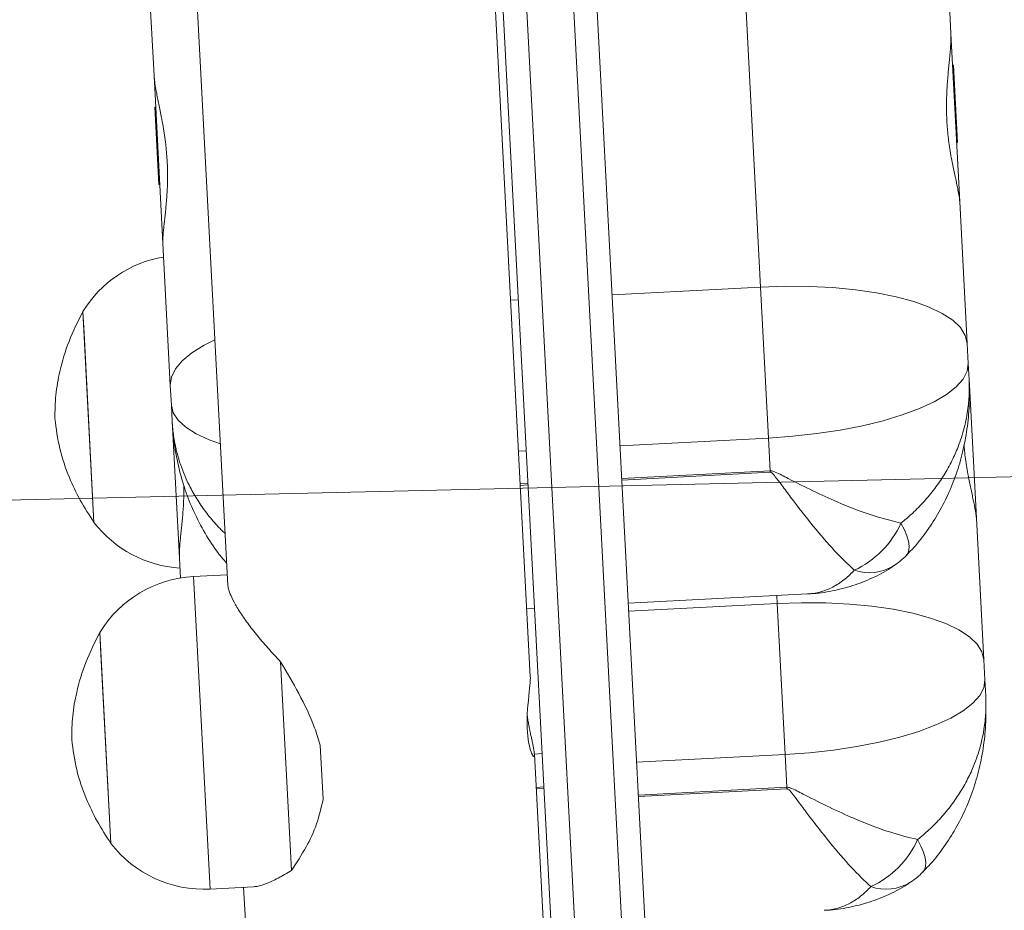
# Model space of a CAD drawing. Header units: millimetres. Extents: x 2943 to 3105, y 1618 to 1828.
# Tile 44 of 81: x 3010.84 to 3010.966, y 1762.15 to 1762.264. Entities that reach past the tile are written whole.
import ezdxf

# ---------------------------------------------------------------- set-up
doc = ezdxf.new("R2010")
doc.units = ezdxf.units.MM
doc.linetypes.add('1.4_0.7', pattern=[2.0999999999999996, 1.4, -0.7])
for name, color, linetype, lineweight in [('1 poly easy', 76, '1.4_0.7', 9), ('1_naw mat', 251, 'Continuous', 5), ('1_urządzenie', 7, 'Continuous', 9), ('wymiary', 7, 'Continuous', 9)]:
    doc.layers.add(name, color=color, linetype=linetype, lineweight=lineweight)
picture_1 = doc.add_image_def('image1.jpg', size_in_pixel=(9921, 7015))

msp = doc.modelspace()

# ---------------------------------------------------------------- hatches: boundary and pattern name
at = {"layer": '1 poly easy'}
h = msp.add_hatch(dxfattribs=at)
h.set_pattern_fill('HEX', color=256, scale=0.03, angle=-43.67331461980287)
h.set_pattern_definition([(316.326685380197, (-370.3120942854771, 1244.699119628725), (0.1139247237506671, 0.1193266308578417), [0.09524999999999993, -0.1904999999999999]), (76.3266853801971, (-370.3120942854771, 1244.699119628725), (-0.1603022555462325, 0.03899838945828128), [0.09524999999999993, -0.1904999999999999]), (16.32668538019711, (-370.243201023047, 1244.633345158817), (-0.04637753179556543, 0.158325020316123), [0.09524999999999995, -0.1904999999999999])])
h.paths.add_polyline_path([(3012.951632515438, 1765.252414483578), (3013.091102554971, 1759.254035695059), (3004.093534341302, 1759.044830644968), (3003.9540643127, 1765.043209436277)])

# ---------------------------------------------------------------- linework, layer by layer
at = {"layer": '1_naw mat'}
for points in [[(3011.521772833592, 1762.218357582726), (3010.022178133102, 1762.183490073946), (3009.9989331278, 1763.183219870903), (3011.498527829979, 1763.218087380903)], [(3011.545017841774, 1761.218627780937), (3010.045423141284, 1761.183760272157), (3010.022178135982, 1762.183490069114), (3011.52177283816, 1762.218357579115)]]:
    msp.add_lwpolyline(points, close=True, dxfattribs=at)
at = {"layer": '1_urządzenie', "linetype": 'Continuous'}
for p, q in [((3010.903308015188, 1762.458921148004), (3010.926354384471, 1762.019884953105)), ((3010.914370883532, 1762.019255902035), (3010.891324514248, 1762.458292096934)), ((3010.923412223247, 1762.018704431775), (3010.900379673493, 1762.457477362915)), ((3010.894387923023, 1762.457162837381), (3010.917420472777, 1762.018389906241)), ((3010.904939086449, 1762.179856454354), (3010.89534562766, 1762.362613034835)), ((3010.857397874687, 1762.360621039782), (3010.866273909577, 1762.191531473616)), ((3010.957777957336, 1762.279697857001), (3010.958702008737, 1762.262094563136)), ((3010.856842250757, 1762.256747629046), (3010.855918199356, 1762.27435092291)), ((3010.934366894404, 1762.229696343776), (3010.932391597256, 1762.267325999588)), ((3010.959830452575, 1762.240597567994), (3010.958702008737, 1762.262094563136)), ((3010.958965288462, 1762.258032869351), (3010.95891769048, 1762.257985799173)), ((3010.958965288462, 1762.258032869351), (3010.959481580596, 1762.24819744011)), ((3010.959040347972, 1762.258062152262), (3010.959030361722, 1762.258061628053)), ((3010.959030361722, 1762.258061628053), (3010.95954930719, 1762.248175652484)), ((3010.959040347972, 1762.258062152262), (3010.959559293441, 1762.248176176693)), ((3010.856840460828, 1762.256781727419), (3010.857970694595, 1762.235250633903)), ((3010.85693794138, 1762.252702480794), (3010.856927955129, 1762.252701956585)), ((3010.857446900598, 1762.242815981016), (3010.856927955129, 1762.252701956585)), ((3010.857456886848, 1762.242816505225), (3010.85693794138, 1762.252702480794)), ((3010.8570579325, 1762.252638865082), (3010.857005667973, 1762.252680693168)), ((3010.857521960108, 1762.242845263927), (3010.857005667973, 1762.252680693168)), ((3010.95942931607, 1762.248239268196), (3010.959481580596, 1762.24819744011)), ((3010.95954930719, 1762.248175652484), (3010.959559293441, 1762.248176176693)), ((3010.857446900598, 1762.242815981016), (3010.857456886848, 1762.242816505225)), ((3010.857521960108, 1762.242845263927), (3010.857569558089, 1762.242892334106)), ((3010.959830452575, 1762.240597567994), (3010.960780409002, 1762.222500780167)), ((3010.858920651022, 1762.217153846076), (3010.857970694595, 1762.235250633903)), ((3010.915393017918, 1762.228700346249), (3010.934366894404, 1762.229696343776)), ((3010.93538019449, 1762.210392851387), (3010.934366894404, 1762.229696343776)), ((3010.903409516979, 1762.22807129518), (3010.902410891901, 1762.228018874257)), ((3010.847751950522, 1762.226580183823), (3010.847897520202, 1762.223807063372)), ((3010.847794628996, 1762.225767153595), (3010.847751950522, 1762.226580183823)), ((3010.849167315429, 1762.19961730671), (3010.847794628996, 1762.225767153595)), ((3010.847897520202, 1762.223807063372), (3010.849167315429, 1762.19961730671)), ((3010.960780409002, 1762.222500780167), (3010.96091551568, 1762.219926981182)), ((3010.96091551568, 1762.219926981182), (3010.961023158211, 1762.217876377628)), ((3010.8590557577, 1762.214580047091), (3010.858920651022, 1762.217153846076)), ((3010.961953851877, 1762.200146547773), (3010.961018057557, 1762.217973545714)), ((3010.85916340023, 1762.212529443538), (3010.8590557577, 1762.214580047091)), ((3010.859160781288, 1762.2125793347), (3010.860080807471, 1762.195052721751)), ((3010.916406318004, 1762.20939685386), (3010.93538019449, 1762.210392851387)), ((3010.935600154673, 1762.206202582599), (3010.93538019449, 1762.210392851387)), ((3010.904422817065, 1762.208767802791), (3010.903424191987, 1762.208715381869)), ((3010.916626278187, 1762.205206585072), (3010.935600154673, 1762.206202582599)), ((3010.935609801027, 1762.206018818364), (3010.916635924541, 1762.205022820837)), ((3010.935600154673, 1762.206202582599), (3010.935609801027, 1762.206018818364)), ((3010.90364415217, 1762.20452511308), (3010.904642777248, 1762.204577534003)), ((3010.904652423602, 1762.204393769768), (3010.903653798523, 1762.204341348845)), ((3010.961953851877, 1762.200146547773), (3010.96290380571, 1762.18204980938)), ((3010.860214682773, 1762.192502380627), (3010.860080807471, 1762.195052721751)), ((3010.86620136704, 1762.192913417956), (3010.861907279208, 1762.19268800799)), ((3010.861907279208, 1762.19268800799), (3010.864004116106, 1762.15274300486)), ((3010.917462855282, 1762.189269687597), (3010.940387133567, 1762.190473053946)), ((3010.936490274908, 1762.189245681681), (3010.936436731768, 1762.190265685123)), ((3010.904480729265, 1762.188588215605), (3010.905479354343, 1762.188640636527)), ((3010.917516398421, 1762.188249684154), (3010.936490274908, 1762.189245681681)), ((3010.937503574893, 1762.169942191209), (3010.936490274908, 1762.189245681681)), ((3010.849905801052, 1762.185549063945), (3010.850051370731, 1762.182775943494)), ((3010.849948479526, 1762.184736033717), (3010.849905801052, 1762.185549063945)), ((3010.851321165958, 1762.158586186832), (3010.849948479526, 1762.184736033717)), ((3010.850051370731, 1762.182775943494), (3010.851321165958, 1762.158586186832)), ((3010.96290380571, 1762.18204980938), (3010.963038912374, 1762.179476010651)), ((3010.874417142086, 1762.155118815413), (3010.873016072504, 1762.181809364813)), ((3010.963038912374, 1762.179476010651), (3010.963146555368, 1762.177425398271)), ((3010.878093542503, 1762.171119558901), (3010.878456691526, 1762.16420152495)), ((3010.922179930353, 1761.851416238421), (3010.90545615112, 1762.170006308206)), ((3010.906454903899, 1762.170056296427), (3010.905456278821, 1762.170003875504)), ((3010.918529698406, 1762.168946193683), (3010.937503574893, 1762.169942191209)), ((3010.937723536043, 1762.165751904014), (3010.937503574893, 1762.169942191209)), ((3010.905679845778, 1762.165744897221), (3010.906678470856, 1762.165797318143)), ((3010.906688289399, 1762.165610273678), (3010.905689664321, 1762.165557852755)), ((3010.918749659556, 1762.164755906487), (3010.937723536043, 1762.165751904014)), ((3010.937733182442, 1762.165568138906), (3010.918759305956, 1762.164572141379)), ((3010.937723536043, 1762.165751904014), (3010.937733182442, 1762.165568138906)), ((3010.864004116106, 1762.15274300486), (3010.869570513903, 1762.153035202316)), ((3010.868298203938, 1762.152968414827), (3010.88351475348, 1761.863091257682))]:
    msp.add_line(p, q, dxfattribs=at)
at = {"layer": '1_urządzenie', "linetype": 'Continuous', "flags": 128}
for points in [[(3010.960780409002, 1762.222500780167), (3010.960536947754, 1762.223522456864), (3010.959918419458, 1762.224509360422), (3010.958933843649, 1762.225447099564), (3010.95759757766, 1762.226321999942), (3010.955929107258, 1762.22712130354), (3010.953952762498, 1762.22783335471), (3010.951697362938, 1762.228447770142), (3010.949195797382, 1762.228955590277), (3010.946484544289, 1762.229349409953), (3010.943603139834, 1762.229623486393), (3010.940593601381, 1762.229773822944), (3010.93749981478, 1762.229798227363), (3010.934366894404, 1762.229696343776)], [(3010.858920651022, 1762.217153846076), (3010.859055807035, 1762.218195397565), (3010.859567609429, 1762.219241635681), (3010.860448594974, 1762.220277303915), (3010.861685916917, 1762.221287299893), (3010.863261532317, 1762.222256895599), (3010.864625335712, 1762.222937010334)], [(3010.96091551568, 1762.219926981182), (3010.96077790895, 1762.218932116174), (3010.960263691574, 1762.217931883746), (3010.959380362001, 1762.216940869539), (3010.958140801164, 1762.215973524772), (3010.956563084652, 1762.215043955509), (3010.954670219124, 1762.214165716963), (3010.952489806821, 1762.213351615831), (3010.950053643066, 1762.212613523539), (3010.947397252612, 1762.211962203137), (3010.944559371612, 1762.21140715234), (3010.941581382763, 1762.210956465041), (3010.938506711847, 1762.210616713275), (3010.93538019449, 1762.210392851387)], [(3010.8590557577, 1762.214580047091), (3010.859296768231, 1762.213605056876), (3010.859912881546, 1762.212664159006), (3010.860895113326, 1762.211771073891), (3010.862229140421, 1762.210938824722), (3010.863895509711, 1762.210179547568), (3010.865321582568, 1762.209673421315)], [(3010.953017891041, 1762.195395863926), (3010.95319526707, 1762.195633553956), (3010.953344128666, 1762.196059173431), (3010.953373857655, 1762.19658579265), (3010.953283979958, 1762.197205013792), (3010.953075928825, 1762.197906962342), (3010.952753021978, 1762.198680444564), (3010.952320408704, 1762.199513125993)], [(3010.96290380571, 1762.18204980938), (3010.962660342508, 1762.183071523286), (3010.962041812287, 1762.18405846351), (3010.96105723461, 1762.184996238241), (3010.959720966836, 1762.185871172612), (3010.95805249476, 1762.18667050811), (3010.95607614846, 1762.187382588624), (3010.953820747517, 1762.187997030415), (3010.951319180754, 1762.188504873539), (3010.948607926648, 1762.1888987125), (3010.94572652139, 1762.189172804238), (3010.942716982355, 1762.18932315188), (3010.939623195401, 1762.189347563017), (3010.936490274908, 1762.189245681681)], [(3010.904938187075, 1762.179856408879), (3010.904942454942, 1762.179740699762), (3010.904935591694, 1762.179432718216), (3010.904912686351, 1762.179077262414), (3010.904889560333, 1762.178806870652), (3010.904842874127, 1762.178333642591), (3010.904807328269, 1762.177997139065), (3010.904749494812, 1762.177455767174), (3010.904687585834, 1762.17684986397), (3010.904630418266, 1762.176222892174), (3010.904596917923, 1762.175792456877), (3010.904555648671, 1762.17510324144), (3010.904533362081, 1762.174446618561), (3010.90452927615, 1762.174011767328), (3010.904542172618, 1762.173339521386), (3010.904575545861, 1762.172747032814), (3010.90460900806, 1762.172369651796), (3010.904678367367, 1762.171811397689), (3010.904759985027, 1762.171330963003), (3010.904821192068, 1762.171039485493), (3010.904924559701, 1762.170633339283), (3010.905030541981, 1762.17029853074), (3010.905100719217, 1762.170113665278), (3010.905205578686, 1762.169888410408), (3010.905267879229, 1762.169785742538), (3010.905348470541, 1762.169698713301), (3010.905411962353, 1762.169695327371), (3010.905435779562, 1762.169731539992), (3010.90545137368, 1762.169794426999), (3010.905458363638, 1762.169883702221), (3010.90545615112, 1762.170006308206), (3010.90545615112, 1762.170006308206)], [(3010.963038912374, 1762.179476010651), (3010.96290130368, 1762.178481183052), (3010.962387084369, 1762.177480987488), (3010.961503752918, 1762.176490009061), (3010.960264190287, 1762.175522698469), (3010.958686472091, 1762.174593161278), (3010.956793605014, 1762.173714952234), (3010.954613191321, 1762.172900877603), (3010.952177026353, 1762.172162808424), (3010.94952063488, 1762.17151150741), (3010.946682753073, 1762.170956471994), (3010.943704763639, 1762.170505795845), (3010.940630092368, 1762.170166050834), (3010.937503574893, 1762.169942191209)], [(3010.955141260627, 1762.154944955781), (3010.955318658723, 1762.155182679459), (3010.95546751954, 1762.155608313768), (3010.955497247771, 1762.156134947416), (3010.95540736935, 1762.156754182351), (3010.955199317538, 1762.157456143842), (3010.954876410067, 1762.158229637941), (3010.954443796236, 1762.159062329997)]]:
    msp.add_lwpolyline(points, dxfattribs=at)
at = {"layer": '1_urządzenie', "linetype": 'Continuous'}
for centre, radius, start, end in [((3010.959035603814, 1762.257961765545), 0.0001000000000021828, 93.00487489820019, 134.6805624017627), ((3010.856943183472, 1762.252602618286), 0.0001000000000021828, 51.32918739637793, 93.00487489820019), ((3010.959544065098, 1762.248275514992), 0.0001000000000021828, 231.3291873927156, 273.0048748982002), ((3010.857451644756, 1762.242916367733), 0.0001000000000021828, 273.0048748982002, 314.680562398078), ((3010.860539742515, 1762.218739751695), 0.01500000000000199, 99.51237850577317, 148.4867670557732), ((3010.86106395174, 1762.208753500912), 0.01500000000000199, 217.5229827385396, 266.4973712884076), ((3010.941258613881, 1762.204536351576), 0.01214891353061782, 294.725633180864, 335.5769239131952), ((3010.945873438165, 1762.202392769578), 0.01000000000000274, 303.591403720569, 315.6180507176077), ((3010.94827289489, 1762.199197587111), 0.006015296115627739, 251.2584586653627, 301.3908702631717), ((3010.862693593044, 1762.177708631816), 0.015, 93.00487489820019, 148.4867670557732), ((3010.863217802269, 1762.167722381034), 0.01499999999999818, 217.5229827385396, 273.0048748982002), ((3010.943381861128, 1762.164085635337), 0.01214907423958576, 294.7260212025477, 335.5768549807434), ((3010.947996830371, 1762.161941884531), 0.01000000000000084, 303.5920218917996, 315.6178669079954), ((3010.950396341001, 1762.158746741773), 0.006015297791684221, 251.2578916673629, 301.3912618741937)]:
    msp.add_arc(centre, radius, start, end, dxfattribs=at)
for points, knots in [([(3010.958702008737, 1762.262094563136), (3010.958707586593, 1762.261752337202), (3010.958715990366, 1762.261236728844), (3010.958659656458, 1762.260368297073), (3010.958601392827, 1762.259662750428), (3010.958529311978, 1762.258904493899), (3010.958450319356, 1762.258103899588), (3010.95836858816, 1762.257252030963), (3010.958290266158, 1762.256353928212), (3010.958221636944, 1762.255415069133), (3010.958168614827, 1762.25443778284), (3010.958137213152, 1762.253426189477), (3010.95813152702, 1762.252085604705), (3010.958183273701, 1762.25074378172), (3010.95829185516, 1762.249434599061), (3010.958407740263, 1762.248400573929), (3010.958559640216, 1762.247332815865), (3010.958757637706, 1762.246175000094), (3010.958962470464, 1762.245136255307), (3010.95915738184, 1762.244218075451), (3010.959321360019, 1762.243468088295), (3010.959474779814, 1762.242764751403), (3010.959630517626, 1762.242014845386), (3010.959772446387, 1762.241249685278), (3010.959811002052, 1762.240816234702), (3010.959830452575, 1762.240597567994)], [0, 0, 0, 0, 0.07271770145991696, 0.1095587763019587, 0.1470276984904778, 0.1832255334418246, 0.2196620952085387, 0.256460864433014, 0.2937537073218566, 0.3311780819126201, 0.3688689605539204, 0.4074244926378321, 0.4462918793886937, 0.5193536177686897, 0.5564832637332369, 0.5941946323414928, 0.6382261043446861, 0.6827106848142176, 0.7368069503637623, 0.7737142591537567, 0.810868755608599, 0.8484099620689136, 0.8864872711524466, 0.9427352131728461, 1, 1, 1, 1]), ([(3010.857970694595, 1762.235250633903), (3010.857968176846, 1762.235534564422), (3010.857964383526, 1762.235962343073), (3010.858026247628, 1762.236725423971), (3010.858088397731, 1762.23735693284), (3010.858164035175, 1762.238047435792), (3010.858246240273, 1762.238786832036), (3010.85833086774, 1762.239583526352), (3010.858411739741, 1762.240433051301), (3010.858482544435, 1762.241330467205), (3010.858537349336, 1762.242273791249), (3010.858570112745, 1762.243259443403), (3010.858576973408, 1762.244577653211), (3010.858525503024, 1762.245914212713), (3010.858416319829, 1762.247234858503), (3010.858299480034, 1762.248287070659), (3010.858146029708, 1762.249384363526), (3010.857945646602, 1762.250587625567), (3010.857737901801, 1762.251681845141), (3010.857539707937, 1762.252662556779), (3010.857372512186, 1762.253473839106), (3010.857215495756, 1762.254245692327), (3010.85705516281, 1762.255083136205), (3010.856907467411, 1762.255958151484), (3010.85686411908, 1762.256482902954), (3010.856842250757, 1762.256747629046)], [0, 0, 0, 0, 0.07271770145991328, 0.109558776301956, 0.1470276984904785, 0.1832255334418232, 0.2196620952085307, 0.2564608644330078, 0.2937537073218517, 0.3311780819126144, 0.3688689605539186, 0.4074244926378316, 0.4462918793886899, 0.5193536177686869, 0.5564832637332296, 0.5941946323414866, 0.638226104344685, 0.6827106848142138, 0.7368069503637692, 0.7737142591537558, 0.810868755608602, 0.8484099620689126, 0.886487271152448, 0.942735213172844, 1, 1, 1, 1]), ([(3010.847751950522, 1762.226580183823), (3010.847122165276, 1762.225318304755), (3010.845894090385, 1762.222857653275), (3010.844806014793, 1762.219235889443), (3010.844220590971, 1762.215911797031), (3010.844183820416, 1762.213882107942), (3010.844165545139, 1762.2128733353)], [0, 0, 0, 0, 0.2950113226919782, 0.5752691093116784, 0.7889051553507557, 1, 1, 1, 1]), ([(3010.952320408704, 1762.199513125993), (3010.952813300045, 1762.199924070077), (3010.953588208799, 1762.200570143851), (3010.954552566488, 1762.201513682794), (3010.955288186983, 1762.202292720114), (3010.955982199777, 1762.203097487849), (3010.956638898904, 1762.203930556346), (3010.957255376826, 1762.204789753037), (3010.957830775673, 1762.205674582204), (3010.9583605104, 1762.206577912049), (3010.958833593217, 1762.207478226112), (3010.959252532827, 1762.208371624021), (3010.959664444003, 1762.20936126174), (3010.960059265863, 1762.210469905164), (3010.960415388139, 1762.21170075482), (3010.960694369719, 1762.21294447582), (3010.960882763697, 1762.21411758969), (3010.960996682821, 1762.215214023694), (3010.961049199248, 1762.216193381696), (3010.961054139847, 1762.216968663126), (3010.961041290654, 1762.217465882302), (3010.961032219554, 1762.217690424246), (3010.961027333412, 1762.217794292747), (3010.961024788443, 1762.217845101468), (3010.961023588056, 1762.217868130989), (3010.961023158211, 1762.217876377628)], [0, 0, 0, 0, 0.08264492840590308, 0.1299318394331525, 0.1773102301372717, 0.2249592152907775, 0.272696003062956, 0.3214242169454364, 0.3702405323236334, 0.4193173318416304, 0.4684786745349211, 0.5145630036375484, 0.5607133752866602, 0.6234653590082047, 0.6863748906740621, 0.7497526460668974, 0.813283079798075, 0.8647585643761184, 0.9163120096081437, 0.9621519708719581, 0.9828511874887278, 0.992226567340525, 0.9964759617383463, 0.9987380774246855, 0.9999999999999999, 0.9999999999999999, 0.9999999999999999, 0.9999999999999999]), ([(3010.952992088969, 1762.19541861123), (3010.953244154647, 1762.195663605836), (3010.954160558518, 1762.19655430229), (3010.955515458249, 1762.198291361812), (3010.957052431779, 1762.20061189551), (3010.958355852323, 1762.203121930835), (3010.959429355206, 1762.2057998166), (3010.96024901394, 1762.208619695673), (3010.960799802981, 1762.21156021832), (3010.961102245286, 1762.214661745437), (3010.961050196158, 1762.216777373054), (3010.961023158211, 1762.217876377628)], [0, 0, 0, 0, 0.04191207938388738, 0.1523745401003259, 0.2635202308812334, 0.3777284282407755, 0.4952420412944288, 0.6151763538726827, 0.7375508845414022, 0.8636656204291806, 1, 1, 1, 1]), ([(3010.844165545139, 1762.2128733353), (3010.844335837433, 1762.211598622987), (3010.844679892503, 1762.209023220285), (3010.845877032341, 1762.205543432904), (3010.847374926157, 1762.202384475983), (3010.848561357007, 1762.200552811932), (3010.849167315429, 1762.19961730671)], [0, 0, 0, 0, 0.2688809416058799, 0.5432415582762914, 0.7667149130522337, 0.9999999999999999, 0.9999999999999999, 0.9999999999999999, 0.9999999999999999]), ([(3010.85916340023, 1762.212529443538), (3010.859211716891, 1762.211844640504), (3010.859336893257, 1762.210070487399), (3010.859813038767, 1762.207237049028), (3010.860633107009, 1762.204191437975), (3010.861736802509, 1762.201282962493), (3010.863109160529, 1762.198565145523), (3010.864576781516, 1762.196220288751), (3010.865683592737, 1762.194908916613), (3010.866124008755, 1762.194387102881)], [0, 0, 0, 0, 0.1052976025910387, 0.2727997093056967, 0.4388788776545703, 0.5857658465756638, 0.7443910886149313, 0.8982895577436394, 1, 1, 1, 1]), ([(3010.85916340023, 1762.212529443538), (3010.85916383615, 1762.212521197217), (3010.859165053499, 1762.212498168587), (3010.859167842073, 1762.212447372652), (3010.859173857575, 1762.212343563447), (3010.859188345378, 1762.212119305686), (3010.859227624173, 1762.211623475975), (3010.85929488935, 1762.211021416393), (3010.859388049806, 1762.210387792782), (3010.859474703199, 1762.209885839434), (3010.859574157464, 1762.209384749), (3010.859694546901, 1762.208848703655), (3010.859839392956, 1762.208278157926), (3010.860012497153, 1762.207673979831), (3010.860194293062, 1762.207105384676), (3010.860475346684, 1762.206304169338), (3010.8608763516, 1762.205308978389), (3010.861403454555, 1762.204208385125), (3010.861919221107, 1762.203262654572), (3010.862422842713, 1762.202428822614), (3010.862973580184, 1762.201602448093), (3010.863573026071, 1762.200785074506), (3010.86421799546, 1762.199983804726), (3010.864793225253, 1762.199331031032), (3010.865278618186, 1762.198817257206), (3010.865615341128, 1762.198474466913), (3010.86583539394, 1762.198263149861), (3010.865925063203, 1762.198177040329)], [0, 0, 0, 0, 0.001603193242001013, 0.004477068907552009, 0.00987565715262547, 0.02178648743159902, 0.04808353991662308, 0.1063203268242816, 0.1390140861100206, 0.1717323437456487, 0.2044629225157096, 0.2372182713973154, 0.2770775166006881, 0.3169830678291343, 0.3569119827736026, 0.3903070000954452, 0.4774074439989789, 0.5581020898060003, 0.6166600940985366, 0.6752804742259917, 0.7354388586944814, 0.7957305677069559, 0.8562203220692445, 0.9171372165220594, 0.947768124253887, 0.9787160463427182, 1, 1, 1, 1]), ([(3010.960373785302, 1762.209542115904), (3010.960388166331, 1762.209358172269), (3010.960428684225, 1762.208839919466), (3010.960532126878, 1762.207950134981), (3010.96068275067, 1762.206881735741), (3010.960881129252, 1762.205724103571), (3010.961085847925, 1762.20468529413), (3010.96128078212, 1762.203767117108), (3010.961444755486, 1762.203017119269), (3010.96159817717, 1762.202313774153), (3010.96175391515, 1762.201563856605), (3010.961895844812, 1762.20079868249), (3010.96193440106, 1762.200365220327), (3010.961953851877, 1762.200146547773)], [0, 0, 0, 0, 0.04469321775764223, 0.1259211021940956, 0.2207620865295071, 0.3165790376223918, 0.4330989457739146, 0.5125949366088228, 0.5926233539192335, 0.6734847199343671, 0.7555008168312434, 0.8766552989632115, 1, 1, 1, 1]), ([(3010.935600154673, 1762.206202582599), (3010.935672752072, 1762.206200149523), (3010.935895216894, 1762.206192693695), (3010.936685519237, 1762.205874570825), (3010.938406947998, 1762.204949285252), (3010.941075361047, 1762.203624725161), (3010.944609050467, 1762.202002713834), (3010.948470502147, 1762.20049336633), (3010.951037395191, 1762.199839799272), (3010.952320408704, 1762.199513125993)], [0, 0, 0, 0, 0.01051083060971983, 0.03220900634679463, 0.1235460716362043, 0.304556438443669, 0.4855524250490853, 0.7428629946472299, 1, 1, 1, 1]), ([(3010.946340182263, 1762.19350123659), (3010.945522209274, 1762.19428299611), (3010.943885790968, 1762.195846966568), (3010.941125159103, 1762.199063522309), (3010.93882988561, 1762.202016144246), (3010.937193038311, 1762.204211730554), (3010.936467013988, 1762.205207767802), (3010.936023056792, 1762.205742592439), (3010.935832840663, 1762.205946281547), (3010.935676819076, 1762.206016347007), (3010.935629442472, 1762.206018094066), (3010.935609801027, 1762.206018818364)], [0, 0, 0, 0, 0.2608831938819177, 0.5219170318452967, 0.7847789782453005, 0.8863850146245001, 0.9557698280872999, 0.9753306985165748, 0.9931655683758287, 0.997166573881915, 1, 1, 1, 1]), ([(3010.860080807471, 1762.195052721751), (3010.860076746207, 1762.195366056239), (3010.86007062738, 1762.195838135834), (3010.86012968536, 1762.196654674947), (3010.86018985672, 1762.197323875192), (3010.86026367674, 1762.198049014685), (3010.860344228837, 1762.198819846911), (3010.860427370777, 1762.199645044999), (3010.860506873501, 1762.200519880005), (3010.860576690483, 1762.201439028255), (3010.860629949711, 1762.202400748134), (3010.860662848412, 1762.203359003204), (3010.86066191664, 1762.204003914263), (3010.860661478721, 1762.204307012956)], [0, 0, 0, 0, 0.1646637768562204, 0.2480876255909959, 0.3329331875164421, 0.4149004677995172, 0.4974083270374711, 0.5807363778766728, 0.6651832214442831, 0.7499279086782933, 0.8352760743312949, 0.9225821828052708, 1, 1, 1, 1]), ([(3010.940384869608, 1762.190492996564), (3010.940515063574, 1762.190493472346), (3010.941566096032, 1762.19049731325), (3010.943503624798, 1762.190814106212), (3010.946152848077, 1762.191460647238), (3010.94865112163, 1762.192472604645), (3010.950409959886, 1762.193360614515), (3010.951265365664, 1762.19398931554), (3010.951400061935, 1762.194088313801)], [0, 0, 0, 0, 0.03366976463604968, 0.2718099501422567, 0.5049475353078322, 0.7344438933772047, 0.9581842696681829, 1, 1, 1, 1]), ([(3010.940386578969, 1762.190483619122), (3010.94046911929, 1762.190484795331), (3010.940866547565, 1762.190490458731), (3010.941511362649, 1762.190601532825), (3010.942320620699, 1762.190805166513), (3010.943064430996, 1762.191081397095), (3010.943793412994, 1762.191436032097), (3010.944505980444, 1762.191872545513), (3010.945167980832, 1762.192369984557), (3010.945781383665, 1762.192909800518), (3010.946153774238, 1762.193303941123), (3010.946340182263, 1762.19350123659)], [0, 0, 0, 0, 0.03774003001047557, 0.1817167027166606, 0.3022935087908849, 0.4228712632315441, 0.5437617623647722, 0.6656340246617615, 0.7878503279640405, 0.8938039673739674, 1, 1, 1, 1]), ([(3010.866273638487, 1762.191701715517), (3010.86628054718, 1762.191592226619), (3010.866296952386, 1762.191332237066), (3010.866426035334, 1762.190858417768), (3010.86669748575, 1762.190127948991), (3010.867105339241, 1762.189315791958), (3010.867644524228, 1762.188415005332), (3010.868121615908, 1762.187686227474), (3010.868666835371, 1762.186912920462), (3010.869270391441, 1762.186108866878), (3010.869928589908, 1762.185278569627), (3010.870634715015, 1762.184429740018), (3010.871387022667, 1762.18356521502), (3010.872178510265, 1762.18268993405), (3010.87273661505, 1762.182103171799), (3010.873016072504, 1762.181809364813)], [0, 0, 0, 0, 0.05569601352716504, 0.1322543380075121, 0.1995515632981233, 0.336213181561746, 0.4056545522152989, 0.4780266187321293, 0.5507858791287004, 0.6246356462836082, 0.6988115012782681, 0.7734854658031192, 0.8484247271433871, 0.924102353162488, 1, 1, 1, 1]), ([(3010.849905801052, 1762.185549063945), (3010.849276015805, 1762.184287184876), (3010.848047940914, 1762.181826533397), (3010.846959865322, 1762.178204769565), (3010.8463744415, 1762.174880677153), (3010.846337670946, 1762.172850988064), (3010.846319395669, 1762.171842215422)], [0, 0, 0, 0, 0.2950113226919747, 0.5752691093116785, 0.7889051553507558, 1, 1, 1, 1]), ([(3010.873016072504, 1762.181809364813), (3010.873808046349, 1762.180460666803), (3010.875415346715, 1762.177723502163), (3010.877178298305, 1762.174123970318), (3010.877865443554, 1762.17186832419), (3010.878093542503, 1762.171119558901)], [0, 0, 0, 0, 0.3935402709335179, 0.7986847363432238, 1, 1, 1, 1]), ([(3010.954443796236, 1762.159062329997), (3010.954936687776, 1762.159473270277), (3010.955711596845, 1762.160119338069), (3010.956675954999, 1762.161062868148), (3010.957411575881, 1762.161841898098), (3010.958105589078, 1762.162646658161), (3010.958762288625, 1762.16347971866), (3010.959378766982, 1762.164338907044), (3010.959954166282, 1762.165223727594), (3010.960483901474, 1762.166127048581), (3010.960956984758, 1762.167027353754), (3010.961375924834, 1762.167920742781), (3010.96178783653, 1762.168910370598), (3010.962182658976, 1762.170019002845), (3010.962538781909, 1762.171249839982), (3010.962817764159, 1762.17249354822), (3010.963006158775, 1762.173666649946), (3010.963120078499, 1762.174763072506), (3010.963172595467, 1762.175742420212), (3010.963177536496, 1762.176517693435), (3010.963164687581, 1762.177014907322), (3010.963155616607, 1762.177239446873), (3010.963150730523, 1762.177343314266), (3010.963148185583, 1762.177394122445), (3010.963146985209, 1762.17741715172), (3010.963146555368, 1762.177425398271)], [0, 0, 0, 0, 0.0826449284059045, 0.1299318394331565, 0.1773102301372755, 0.2249592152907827, 0.2726960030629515, 0.321424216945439, 0.3702405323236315, 0.4193173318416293, 0.4684786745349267, 0.5145630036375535, 0.5607133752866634, 0.6234653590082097, 0.6863748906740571, 0.7497526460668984, 0.8132830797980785, 0.864758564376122, 0.9163120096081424, 0.962151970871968, 0.9828511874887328, 0.9922265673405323, 0.9964759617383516, 0.9987380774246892, 1, 1, 1, 1]), ([(3010.955115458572, 1762.154967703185), (3010.955367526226, 1762.155212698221), (3010.956283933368, 1762.156103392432), (3010.957638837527, 1762.157840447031), (3010.959175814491, 1762.160160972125), (3010.960479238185, 1762.162670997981), (3010.961552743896, 1762.165348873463), (3010.962372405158, 1762.168168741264), (3010.962923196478, 1762.171109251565), (3010.963225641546, 1762.174210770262), (3010.963173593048, 1762.176326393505), (3010.963146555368, 1762.177425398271)], [0, 0, 0, 0, 0.04191232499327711, 0.1523747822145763, 0.2635204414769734, 0.3777285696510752, 0.4952420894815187, 0.6151762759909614, 0.7375506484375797, 0.8636651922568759, 1, 1, 1, 1]), ([(3010.90545615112, 1762.170006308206), (3010.905452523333, 1762.170057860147), (3010.905445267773, 1762.170160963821), (3010.905420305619, 1762.170354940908), (3010.905384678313, 1762.170581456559), (3010.905330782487, 1762.170879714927), (3010.905263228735, 1762.171217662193), (3010.905174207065, 1762.171641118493), (3010.905074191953, 1762.172105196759), (3010.904966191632, 1762.17260953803), (3010.904855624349, 1762.173143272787), (3010.904758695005, 1762.17363377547), (3010.904655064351, 1762.174210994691), (3010.904586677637, 1762.174608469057), (3010.904553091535, 1762.174861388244), (3010.904548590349, 1762.174895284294)], [0, 0, 0, 0, 0.0660450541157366, 0.1320898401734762, 0.1981340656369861, 0.2690601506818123, 0.3680613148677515, 0.434102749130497, 0.5377417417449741, 0.6389564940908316, 0.7064746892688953, 0.8124351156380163, 0.8811148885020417, 0.9840671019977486, 0.9999999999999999, 0.9999999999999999, 0.9999999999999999, 0.9999999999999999]), ([(3010.846319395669, 1762.171842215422), (3010.846489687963, 1762.170567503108), (3010.846833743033, 1762.167992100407), (3010.848030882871, 1762.164512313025), (3010.849528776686, 1762.161353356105), (3010.850715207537, 1762.159521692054), (3010.851321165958, 1762.158586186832)], [0, 0, 0, 0, 0.2688809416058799, 0.5432415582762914, 0.7667149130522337, 0.9999999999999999, 0.9999999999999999, 0.9999999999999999, 0.9999999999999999]), ([(3010.937723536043, 1762.165751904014), (3010.937796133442, 1762.165749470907), (3010.93801859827, 1762.165742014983), (3010.938808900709, 1762.165423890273), (3010.940530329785, 1762.164498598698), (3010.943198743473, 1762.163174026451), (3010.946732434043, 1762.161551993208), (3010.950593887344, 1762.160042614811), (3010.953160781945, 1762.159389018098), (3010.954443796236, 1762.159062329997)], [0, 0, 0, 0, 0.01051083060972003, 0.03220900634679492, 0.1235460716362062, 0.3045564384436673, 0.4855524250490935, 0.7428629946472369, 1, 1, 1, 1]), ([(3010.948463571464, 1762.153050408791), (3010.947645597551, 1762.153832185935), (3010.946009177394, 1762.155396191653), (3010.943248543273, 1762.158612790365), (3010.940953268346, 1762.161565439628), (3010.93931642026, 1762.163761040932), (3010.938590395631, 1762.16475708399), (3010.938146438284, 1762.165291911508), (3010.937956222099, 1762.165495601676), (3010.937800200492, 1762.165565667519), (3010.937752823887, 1762.1655674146), (3010.937733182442, 1762.165568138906)], [0, 0, 0, 0, 0.2608831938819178, 0.5219170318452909, 0.7847789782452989, 0.8863850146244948, 0.9557698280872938, 0.9753306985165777, 0.9931655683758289, 0.9971665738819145, 1, 1, 1, 1]), ([(3010.878456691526, 1762.16420152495), (3010.878205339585, 1762.163135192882), (3010.877695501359, 1762.160972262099), (3010.876234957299, 1762.157882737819), (3010.875058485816, 1762.156093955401), (3010.874417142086, 1762.155118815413)], [0, 0, 0, 0, 0.3066648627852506, 0.6220340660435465, 0.9999999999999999, 0.9999999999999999, 0.9999999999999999, 0.9999999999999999]), ([(3010.874417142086, 1762.155118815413), (3010.874121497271, 1762.154943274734), (3010.873529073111, 1762.154591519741), (3010.872693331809, 1762.154136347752), (3010.871900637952, 1762.153743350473), (3010.87115681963, 1762.153423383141), (3010.870472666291, 1762.153190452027), (3010.869943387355, 1762.153062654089), (3010.86967227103, 1762.153048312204), (3010.869577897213, 1762.153043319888)], [0, 0, 0, 0, 0.1505858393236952, 0.3017495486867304, 0.4532635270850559, 0.6055458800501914, 0.7605470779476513, 0.9166480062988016, 1, 1, 1, 1]), ([(3010.942508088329, 1762.15004202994), (3010.94263837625, 1762.150042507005), (3010.943689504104, 1762.150046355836), (3010.945627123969, 1762.150363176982), (3010.948276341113, 1762.151009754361), (3010.950774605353, 1762.152021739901), (3010.952533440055, 1762.152909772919), (3010.953388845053, 1762.153538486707), (3010.953523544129, 1762.153637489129)], [0, 0, 0, 0, 0.03369317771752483, 0.2718274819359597, 0.5049588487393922, 0.7344493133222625, 0.9581842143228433, 1, 1, 1, 1]), ([(3010.942509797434, 1762.150032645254), (3010.94259239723, 1762.150033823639), (3010.942989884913, 1762.150039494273), (3010.943634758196, 1762.150150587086), (3010.944444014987, 1762.150354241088), (3010.945187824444, 1762.150630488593), (3010.945916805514, 1762.150985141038), (3010.946629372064, 1762.151421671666), (3010.947291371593, 1762.151919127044), (3010.947904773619, 1762.152458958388), (3010.94827716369, 1762.152853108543), (3010.948463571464, 1762.153050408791)], [0, 0, 0, 0, 0.03776620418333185, 0.1817389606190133, 0.3023124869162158, 0.4228869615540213, 0.5437741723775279, 0.6656431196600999, 0.7878560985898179, 0.8938068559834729, 1, 1, 1, 1])]:
    msp.add_open_spline(points, degree=3, knots=knots, dxfattribs=at)

# ---------------------------------------------------------------- pictures from other files: only their frames are drawn
at = {"layer": 'wymiary'}
image = msp.add_image(picture_1, insert=(3104.889709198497, 1618.260470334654), size_in_units=(209.99450000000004, 148.48416666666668), rotation=90, dxfattribs=dict(at, fade=54))
image.dxf.flags = 7

doc.saveas('drawing.dxf')
